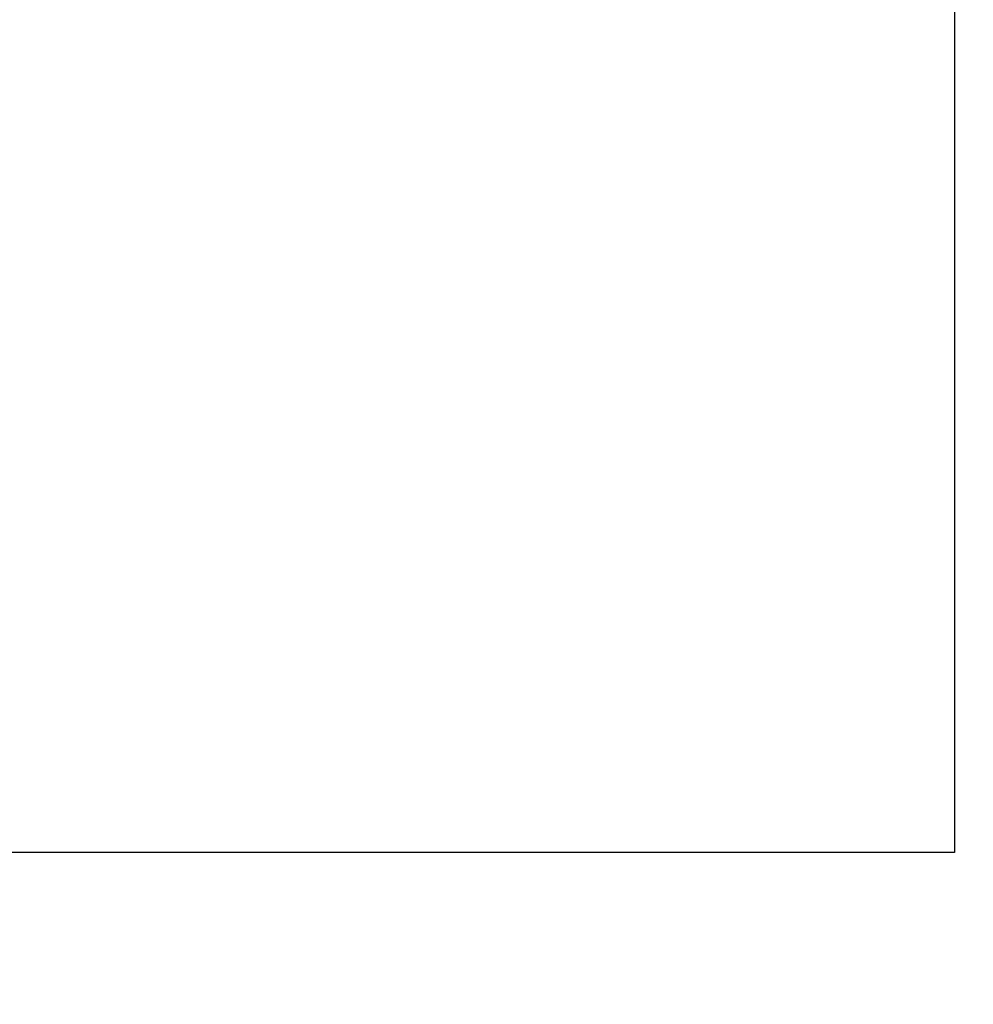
# Model space of a CAD drawing. Header units: millimetres. Extents: x 334 to 575, y 26 to 500.
# Tile 35 of 60: x 444.62 to 450.09, y 69.15 to 74.8. Entities that reach past the tile are written whole.
import ezdxf

# ---------------------------------------------------------------- set-up
doc = ezdxf.new("R2010")
doc.units = ezdxf.units.MM
doc.header["$LTSCALE"] = 47.498
doc.layers.add('KONSTR_EL', color=7, linetype='CONTINUOUS')

msp = doc.modelspace()

# ---------------------------------------------------------------- linework, layer by layer
at = {"layer": 'KONSTR_EL', "color": 4, "linetype": 'CONTINUOUS'}
for p, q in [((449.987, 81.661), (449.987, 70.0236)), ((449.987, 70.0236), (438.3496, 70.0236))]:
    msp.add_line(p, q, dxfattribs=at)
for radius in [34, 27.2, 20.4]:
    msp.add_circle((454.687, 65.3236), radius, dxfattribs=at)
for start, end in [(180, 90), (106.04967, 163.95033)]:
    msp.add_arc((454.687, 65.3236), 17, start, end, dxfattribs=at)

doc.saveas('drawing.dxf')
